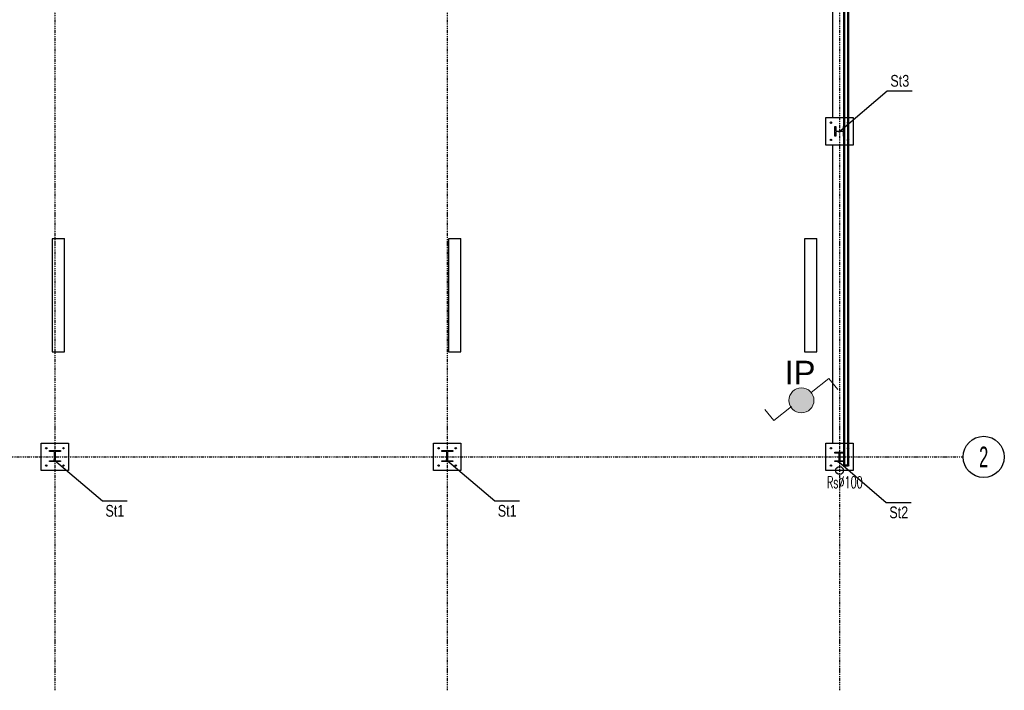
# Model space of a CAD drawing. Header units: centimetres. Extents: x 42630 to 130002, y 15 to 29179.
# Tile 93 of 175: x 51528 to 52783, y 4223 to 5078. Entities that reach past the tile are written whole.
import ezdxf
from ezdxf.enums import TextEntityAlignment as Align

# ---------------------------------------------------------------- set-up
doc = ezdxf.new("R2010")
doc.units = ezdxf.units.CM
doc.header["$LTSCALE"] = 0.01
doc.linetypes.add('DASHDOT', pattern=[25.4, 12.7, -6.35, 0, -6.35])
doc.linetypes.add('DASHDOT2', pattern=[12.7, 6.35, -3.175, 0, -3.175])
doc.layers.get('0').update_dxf_attribs({"color": 253})
for name, color, linetype in [('33 - linia 2', 253, 'Continuous'), ('333 - linia 3', 253, 'Continuous'), ('A-ELEWACJE', 253, 'Continuous'), ('A-Grid', 253, 'DASHDOT2'), ('CKDACH_OPIS', 253, 'Continuous'), ('CSPROFILE_OSIE', 253, 'DASHDOT'), ('OPIS_K_WYK', 253, 'Continuous')]:
    doc.layers.add(name, color=color, linetype=linetype)
for name, color, linetype, lineweight in [('CKSCIANY_PRZEKR', 253, 'Continuous', 50), ('COKÓŁ_Nr_Pióra__1', 7, 'Continuous', 13), ('COKÓŁ_Nr_Pióra__7', 5, 'Continuous', 20), ('Elospr', 32, 'Continuous', 30), ('EOPIS', 150, 'Continuous', 35), ('ISTN. PRZEKRÓJ_Nr_Pióra__7', 5, 'Continuous', 20)]:
    doc.layers.add(name, color=color, linetype=linetype, lineweight=lineweight)
doc.layers.add('REV', color=253, linetype='Continuous', lineweight=40, plot=False)
doc.styles.add('BA_ARIAL_0.5', font='IC-Romans.shx', dxfattribs={"width": 0.5})
doc.styles.add('GENERATED_STYLE_5', font='arial.ttf')
doc.styles.add('RomanS', font='romans.shx', dxfattribs={"width": 0.8})
doc.styles.get("Standard").update_dxf_attribs({"font": 'ic-simplex.shx', "width": 0.8})
doc.dimstyles.new('CADKON cm', dxfattribs={"dimscale": 10, "dimtxt": 2.5, "dimasz": 2.5, "dimexe": 1.8, "dimexo": 5, "dimgap": 0.6, "dimtad": 1, "dimrnd": 0.1, "dimtxsty": 'Standard', "dimblk1": 'OBLIQUE', "dimblk2": 'OBLIQUE', "dimsah": 1, "dimcen": 2.5, "dimadec": 1, "dimazin": 2, "dimtfac": 1, "dimtix": 1, "dimtmove": 2, "dimatfit": 3, "dimldrblk": 'OPEN30', "dimfxl": 5, "dimfxlon": 1, "dimtfill": 1, "dimtolj": 1, "dimarcsym": 0})

# ---------------------------------------------------------------- blocks, each defined once
blk = doc.blocks.new('BA_Axis_Mark')
at = {"linetype": 'Continuous'}
blk.add_circle((0, 0), 37.5, dxfattribs=at)
at = {"linetype": 'Continuous', "style": 'BA_ARIAL_0.5', "width": 0.6}
blk.add_attdef('AXIS_NUMBER', text='', height=37.5, dxfattribs=at).set_placement((0, 0), align=Align.MIDDLE_CENTER)
blk = doc.blocks.new('A$7E8814A102C37C')
at = {"layer": 'A-Grid', "ltscale": 20}
blk.add_line((-237.5, -1667), (3157.5, -1667), dxfattribs=at)
for points in [[(2000, -130), (2000, -1964.5)], [(2500, -130), (2500, -1964.5)], [(3000, -130), (3000, -1964.5)]]:
    blk.add_lwpolyline(points, dxfattribs=at)
at = {"layer": 'A-Grid', "xscale": 0.7000000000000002, "yscale": 0.7000000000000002, "zscale": 0.7000000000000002, "rotation": 360}
blk.add_blockref('BA_Axis_Mark', (3183.7, -1667), dxfattribs=at).add_auto_attribs({'AXIS_NUMBER': '2'})
blk = doc.blocks.new('A$7E8A9A372D53')
at = {"layer": '33 - linia 2'}
for points in [[(30050, -8520), (30050, -8400), (30061, -8400), (30061, -8444.75, 0.41421356), (30073, -8456.75), (30147, -8456.75, 0.41421356), (30159, -8444.75), (30159, -8400), (30170, -8400), (30170, -8520), (30159, -8520), (30159, -8475.25, 0.41421356), (30147, -8463.25), (30073, -8463.25, 0.41421356), (30061, -8475.25), (30061, -8520)], [(20040, -12530), (20180, -12530), (20180, -12542), (20125.5, -12542, 0.41421356), (20113.5, -12554), (20113.5, -12646, 0.41421356), (20125.5, -12658), (20180, -12658), (20180, -12670), (20040, -12670), (20040, -12658), (20094.5, -12658, 0.41421356), (20106.5, -12646), (20106.5, -12554, 0.41421356), (20094.5, -12542), (20040, -12542)], [(25040, -12530), (25180, -12530), (25180, -12542), (25125.5, -12542, 0.41421356), (25113.5, -12554), (25113.5, -12646, 0.41421356), (25125.5, -12658), (25180, -12658), (25180, -12670), (25040, -12670), (25040, -12658), (25094.5, -12658, 0.41421356), (25106.5, -12646), (25106.5, -12554, 0.41421356), (25094.5, -12542), (25040, -12542)], [(30050, -12550), (30170, -12550), (30170, -12561), (30125.25, -12561, 0.41421356), (30113.25, -12573), (30113.25, -12647, 0.41421356), (30125.25, -12659), (30170, -12659), (30170, -12670), (30050, -12670), (30050, -12659), (30094.75, -12659, 0.41421356), (30106.75, -12647), (30106.75, -12573, 0.41421356), (30094.75, -12561), (30050, -12561)]]:
    blk.add_lwpolyline(points, format="xyb", close=True, dxfattribs=at)
blk = doc.blocks.new('_OBLIQUE')
at = {"color": 0, "linetype": 'ByBlock'}
blk.add_line((-0.5, -0.5), (0.5, 0.5), dxfattribs=at)
blk = doc.blocks.new('A$7E8A16153526364')
at = {"layer": '33 - linia 2'}
for points in [[(-285, -8285), (65, -8285), (65, -8635), (-285, -8635)], [(-10285, -12435), (-9935, -12435), (-9935, -12785), (-10285, -12785)], [(-5285, -12435), (-4935, -12435), (-4935, -12785), (-5285, -12785)], [(-285, -12435), (65, -12435), (65, -12785), (-285, -12785)]]:
    blk.add_lwpolyline(points, close=True, dxfattribs=at)
for centre in [(-220, -8350), (0, -8350), (-220, -8570), (0, -8570), (-10220, -12500), (-10000, -12500), (-5220, -12500), (-5000, -12500), (-220, -12500), (0, -12500), (-10220, -12720), (-10000, -12720), (-5220, -12720), (-5000, -12720), (-220, -12720), (0, -12720)]:
    blk.add_circle(centre, 9, dxfattribs=at)
at = {"layer": '333 - linia 3'}
for points in [[(-200, -8285), (-50, -8285), (-50, -4435), (-200, -4435)], [(-200, -12435), (-50, -12435), (-50, -8635), (-200, -8635)]]:
    blk.add_lwpolyline(points, close=True, dxfattribs=at)

msp = doc.modelspace()

# ---------------------------------------------------------------- hatches: boundary and pattern name
at = {"layer": 'COKÓŁ_Nr_Pióra__7', "linetype": 'Continuous'}
h = msp.add_hatch(color=256, dxfattribs=at)
edge = h.paths.add_edge_path(flags=0)
edge.add_ellipse((52524.272, 4592.671), major_axis=(15.983, 0), ratio=1, start_angle=180, end_angle=360)
edge.add_ellipse((52524.272, 4592.671), major_axis=(15.983, 0), ratio=1, start_angle=0, end_angle=180)

# ---------------------------------------------------------------- linework, layer by layer
msp.add_circle((52572.82, 4503.354), 5)
at = {"layer": 'CKSCIANY_PRZEKR'}
for p, q in [((52578.82, 5776.604), (52578.82, 4509.604)), ((52583.82, 5781.604), (52583.82, 4509.604))]:
    msp.add_line(p, q, dxfattribs=at)
msp.add_lwpolyline([(52583.82, 4509.604), (52578.82, 4509.604)], dxfattribs=at)
at = {"layer": 'COKÓŁ_Nr_Pióra__1', "linetype": 'Continuous', "flags": 128}
msp.add_lwpolyline([(52508.289, 4592.671, -1), (52540.255, 4592.671, -1)], format="xyb", close=True, dxfattribs=at)
at = {"layer": 'CSPROFILE_OSIE'}
for p, q in [((52565.82, 4520.604), (52579.82, 4520.604)), ((52572.82, 4513.604), (52572.82, 4527.604))]:
    msp.add_line(p, q, dxfattribs=at)
at = {"layer": 'Elospr'}
for p, q in [((51569.346, 4799.13, 425.286), (51585.073, 4799.13, 425.286)), ((51569.346, 4798.479, 425.286), (51569.346, 4654.479, 425.286)), ((51585.073, 4654.479, 425.286), (51585.073, 4799.13, 425.286)), ((52074.641, 4799.13, 425.286), (52090.368, 4799.13, 425.286)), ((52074.641, 4798.479, 425.286), (52074.641, 4654.479, 425.286)), ((52090.368, 4654.479, 425.286), (52090.368, 4799.13, 425.286)), ((52527.991, 4799.13, 425.286), (52543.718, 4799.13, 425.286)), ((52527.991, 4798.479, 425.286), (52527.991, 4654.479, 425.286)), ((52543.718, 4654.479, 425.286), (52543.718, 4799.13, 425.286)), ((51569.346, 4654.479, 425.286), (51585.073, 4654.479, 425.286)), ((52074.641, 4654.479, 425.286), (52090.368, 4654.479, 425.286)), ((52527.991, 4654.479, 425.286), (52543.718, 4654.479, 425.286))]:
    msp.add_line(p, q, dxfattribs=at)
at = {"layer": 'ISTN. PRZEKRÓJ_Nr_Pióra__7', "linetype": 'Continuous'}
for p, q in [((52536.69, 4602.733), (52559.236, 4620.708)), ((52559.236, 4620.708), (52570.797, 4606.735)), ((52477.71, 4580.821), (52489.27, 4566.848)), ((52489.27, 4566.848), (52511.817, 4584.823))]:
    msp.add_line(p, q, dxfattribs=at)
at = {"layer": 'OPIS_K_WYK', "ltscale": 0.5}
for points in [[(52633.684, 4987.343), (52665.316, 4987.343)], [(51633.334, 4464.54), (51664.966, 4464.54)], [(52133.334, 4464.54), (52164.966, 4464.54)], [(52632.334, 4462.54), (52663.966, 4462.54)]]:
    msp.add_lwpolyline(points, dxfattribs=at)

# ---------------------------------------------------------------- block references
at = {"layer": 'A-ELEWACJE', "xscale": 0.1, "yscale": 0.1, "zscale": 0.1}
msp.add_blockref('A$7E8A16153526364', (52583.82, 5781.604), dxfattribs=at)
at = {"layer": 'A-Grid', "lineweight": -3}
msp.add_blockref('A$7E8814A102C37C', (49572.82, 6187.604), dxfattribs=at)
at = {"layer": 'REV', "xscale": 0.1, "yscale": 0.1, "zscale": 0.1}
msp.add_blockref('A$7E8A9A372D53', (49561.82, 5781.604), dxfattribs=at)

# ---------------------------------------------------------------- texts
at = {"layer": 'CKDACH_OPIS', "linetype": 'Continuous', "lineweight": 9, "style": 'RomanS', "width": 0.6}
msp.add_text('Rs∅100', height=15, rotation=359.998229, dxfattribs=at).set_placement((52556.786, 4480.749))
at = {"layer": 'EOPIS', "linetype": 'Continuous', "insert": (52522.468, 4603.198), "char_height": 29.9477, "width": 1615.6359, "attachment_point": 5, "style": 'GENERATED_STYLE_5'}
msp.add_mtext('IP\\P ', dxfattribs=at)
at = {"layer": 'OPIS_K_WYK', "linetype": 'Continuous', "width": 0.8}
for s, p in [('St3', (52637.592, 4992.487)), ('St1', (51637.242, 4444.396)), ('St1', (52137.242, 4444.396)), ('St2', (52636.242, 4442.396))]:
    msp.add_text(s, height=15, dxfattribs=at).set_placement(p)

# ---------------------------------------------------------------- leaders
at = {"layer": 'OPIS_K_WYK', "ltscale": 0.5}
for points in [[(52572.82, 4935.279), (52633.684, 4987.343)], [(51572.47, 4516.604), (51633.334, 4464.54)], [(52072.47, 4516.604), (52133.334, 4464.54)], [(52571.47, 4514.604), (52632.334, 4462.54)]]:
    msp.add_leader(points, dimstyle='CADKON cm', override={"dimscale": 5, "dimldrblk": 'DotSmall'}, dxfattribs=at)

doc.saveas('drawing.dxf')
